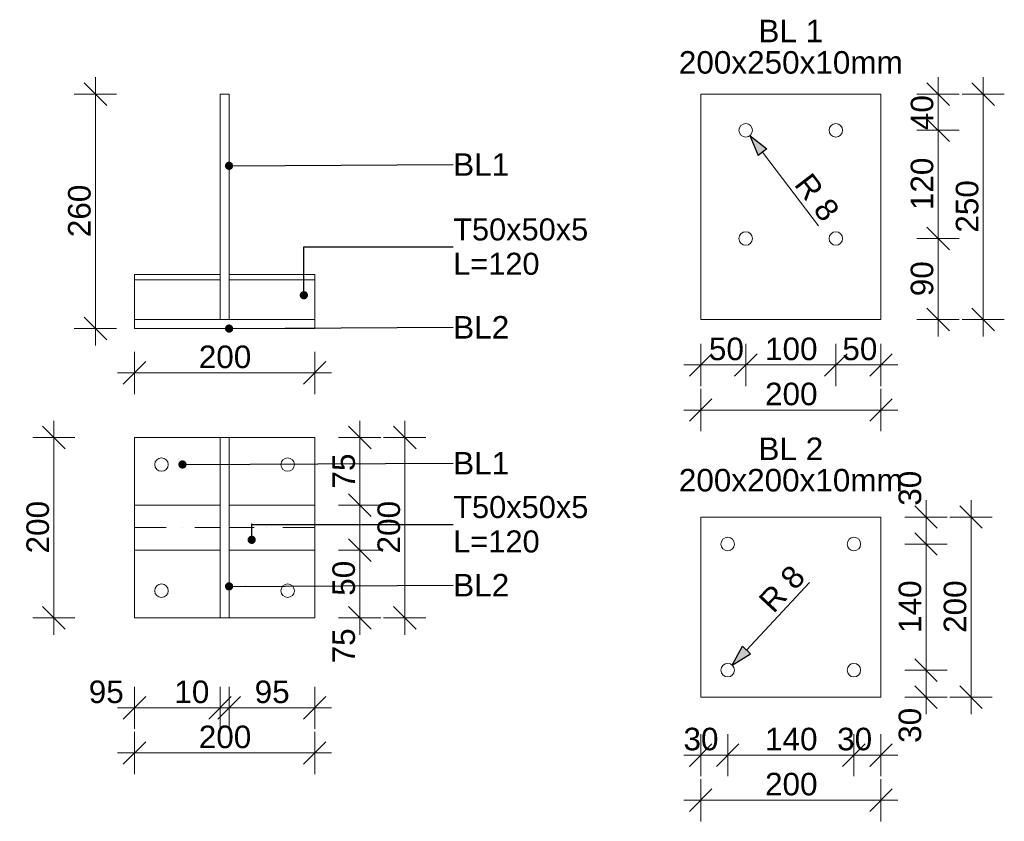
# Model space of a CAD drawing. Header units: millimetres. Extents: x 2143 to 5070, y -2093 to 697.
# Tile 11 of 16: x 3784 to 4876, y -1631 to -742. Entities that reach past the tile are written whole.
import ezdxf

# ---------------------------------------------------------------- set-up
doc = ezdxf.new("R2010")
doc.units = ezdxf.units.MM
doc.header["$MEASUREMENT"] = 0
doc.linetypes.add('Kropki i Kreski', pattern=[67.027776, 35.277777, -17.638888, 0, -14.111111])
for name, color, linetype, lineweight in [('0_Nr_pióra__1', 7, 'Continuous', 13), ('0_Nr_pióra__102', 8, 'Continuous', 5), ('_podstawa stalowa_Nr_pióra__1', 7, 'Continuous', 13), ('Konstrukcja - Stropy_Nr_pióra__1', 7, 'Continuous', 13), ('Konstrukcja - Słupy_Nr_pióra__1', 7, 'Continuous', 13), ('Opisy - Etykiety_Nr_pióra__1', 7, 'Continuous', 13), ('Wnętrze - Umeblowanie_Nr_pióra__1', 7, 'Continuous', 13), ('Wymiarowanie - Detale_Nr_pióra__1', 7, 'Continuous', 13), ('Wymiarowanie - Ogólne_Nr_pióra__1', 7, 'Continuous', 13), ('Wymiarowanie - Ogólne_Nr_pióra__21', 7, 'Continuous', 25)]:
    doc.layers.add(name, color=color, linetype=linetype, lineweight=lineweight)
doc.layers.add('Wymiarowanie - Detale', color=7, linetype='Continuous')
doc.layers.add('Wymiarowanie - Ogólne', color=7, linetype='Continuous')
doc.styles.add('STYL_AUTOMATYCZNY_1', font='arial.ttf')
doc.dimstyles.new('STYL_AUTOMATYCZNY__1', dxfattribs={"dimtxt": 25, "dimasz": 23.75, "dimexe": 0.18, "dimexo": 0.0625, "dimgap": 0, "dimtad": 1, "dimdec": 0, "dimzin": 0, "dimdsep": 46, "dimtxsty": 'STYL_AUTOMATYCZNY_1', "dimblk": 'ARROWHEAD_6', "dimblk1": 'ARROWHEAD_6', "dimblk2": 'ARROWHEAD_6', "dimcen": 0.09, "dimse1": 1, "dimse2": 1, "dimclrd": 7, "dimclre": 7, "dimclrt": 7, "dimazin": 0, "dimtfac": 1, "dimtdec": 4, "dimtmove": 0, "dimatfit": 3, "dimfxl": 1, "dimtolj": 1, "dimtzin": 0, "dimarcsym": 0})
doc.dimstyles.new('STYL_AUTOMATYCZNY__2', dxfattribs={"dimtxt": 25, "dimasz": 23.75, "dimexe": 0.18, "dimexo": 0.0625, "dimgap": 0, "dimtad": 1, "dimdec": 0, "dimzin": 0, "dimdsep": 46, "dimtxsty": 'STYL_AUTOMATYCZNY_1', "dimblk": 'ARROWHEAD_6', "dimblk1": 'ARROWHEAD_6', "dimblk2": 'ARROWHEAD_6', "dimcen": 0.09, "dimse1": 1, "dimse2": 1, "dimclrd": 7, "dimclre": 7, "dimclrt": 7, "dimazin": 0, "dimtfac": 1, "dimtdec": 4, "dimtmove": 2, "dimatfit": 3, "dimfxl": 1, "dimtolj": 1, "dimtzin": 0, "dimarcsym": 0})
doc.dimstyles.new('STYL_AUTOMATYCZNY__3', dxfattribs={"dimtxt": 25, "dimasz": 23.75, "dimexe": 0.18, "dimexo": 0.0625, "dimgap": 0, "dimtad": 1, "dimtih": 1, "dimtoh": 1, "dimdec": 0, "dimzin": 0, "dimdsep": 46, "dimtxsty": 'STYL_AUTOMATYCZNY_1', "dimblk": 'ARROWHEAD_6', "dimblk1": 'ARROWHEAD_6', "dimblk2": 'ARROWHEAD_6', "dimcen": 0.09, "dimse1": 1, "dimse2": 1, "dimclrd": 7, "dimclre": 7, "dimclrt": 7, "dimazin": 0, "dimtfac": 1, "dimtdec": 4, "dimtmove": 2, "dimatfit": 3, "dimfxl": 1, "dimtolj": 1, "dimtzin": 0, "dimarcsym": 0})
doc.dimstyles.new('STYL_AUTOMATYCZNY__4', dxfattribs={"dimtxt": 25, "dimasz": 23.75, "dimexe": 0.18, "dimexo": 0.0625, "dimgap": 0, "dimtad": 1, "dimtih": 1, "dimtoh": 1, "dimdec": 0, "dimzin": 0, "dimdsep": 46, "dimtxsty": 'STYL_AUTOMATYCZNY_1', "dimblk": 'ARROWHEAD_6', "dimblk1": 'ARROWHEAD_6', "dimblk2": 'ARROWHEAD_6', "dimcen": 0.09, "dimse1": 1, "dimse2": 1, "dimclrd": 7, "dimclre": 7, "dimclrt": 7, "dimazin": 0, "dimtfac": 1, "dimtdec": 4, "dimtmove": 0, "dimatfit": 3, "dimfxl": 1, "dimtolj": 1, "dimtzin": 0, "dimarcsym": 0})
doc.dimstyles.new('STYL_AUTOMATYCZNY__5', dxfattribs={"dimtxt": 25, "dimasz": 22.8, "dimexe": 0.18, "dimexo": 40, "dimgap": 0, "dimtad": 1, "dimdec": 0, "dimzin": 0, "dimdsep": 46, "dimtxsty": 'STYL_AUTOMATYCZNY_1', "dimblk": 'ARROWHEAD_5', "dimblk1": 'ARROWHEAD_5', "dimblk2": 'ARROWHEAD_5', "dimcen": 0.09, "dimclrd": 7, "dimclre": 7, "dimclrt": 7, "dimazin": 0, "dimtfac": 1, "dimtdec": 4, "dimtmove": 0, "dimatfit": 3, "dimfxl": 1, "dimtolj": 1, "dimtzin": 0, "dimarcsym": 0})
doc.dimstyles.new('STYL_AUTOMATYCZNY__6', dxfattribs={"dimtxt": 0.18, "dimasz": 18.24, "dimexe": 0.18, "dimexo": 0.0625, "dimgap": 0, "dimtad": 0, "dimtih": 1, "dimtoh": 1, "dimdec": 4, "dimzin": 0, "dimdsep": 46, "dimcen": 0.09, "dimadec": 0, "dimazin": 0, "dimtfac": 1, "dimtdec": 4, "dimtmove": 0, "dimatfit": 3, "dimldrblk": 'ARROWHEAD_11', "dimfxl": 1, "dimtolj": 1, "dimtzin": 0, "dimarcsym": 0})

# ---------------------------------------------------------------- blocks, each defined once
blk = doc.blocks.new('*D50')
at = {"layer": 'Wymiarowanie - Detale_Nr_pióra__1', "color": 7, "linetype": 'Continuous', "lineweight": 13}
for p, q in [((4148.6, -1317.9), (4173.6, -1342.9)), ((4184.5, -1330.4), (4137.6, -1330.4)), ((4161.1, -1405.4), (4161.1, -1330.4)), ((4148.6, -1392.9), (4173.6, -1417.9)), ((4184.5, -1405.4), (4137.6, -1405.4)), ((4161.1, -1424.2), (4161.1, -1405.4))]:
    blk.add_line(p, q, dxfattribs=at)
at = {"layer": 'Wymiarowanie - Detale_Nr_pióra__1', "color": 7, "lineweight": 13, "char_height": 25, "attachment_point": 7, "rotation": 90, "style": 'STYL_AUTOMATYCZNY_1'}
for s, insert in [('\\A1;{\\pql;\\fArial|b0|i0|c238|p0;\\W1.000000;50}', (4156.1, -1381)), ('\\A1;{\\pql;\\fArial|b0|i0|c238|p0;\\W1.000000;75}', (4156.1, -1456))]:
    blk.add_mtext(s, dxfattribs=dict(at, insert=insert))
blk = doc.blocks.new('ARROWHEAD_6')
at = {"color": 0, "linetype": 'Continuous', "lineweight": 0}
for p, q in [((-0.5, -0.5), (0.5, 0.5)), ((0, 0), (-1, 0))]:
    blk.add_line(p, q, dxfattribs=at)
blk = doc.blocks.new('*D51')
at = {"layer": 'Wymiarowanie - Detale_Nr_pióra__1', "color": 7, "linetype": 'Continuous', "lineweight": 13}
for p, q in [((4148.6, -1267.9), (4173.6, -1292.9)), ((4184.5, -1280.4), (4137.6, -1280.4)), ((4161.1, -1330.4), (4161.1, -1280.4)), ((4148.6, -1317.9), (4173.6, -1342.9)), ((4184.5, -1330.4), (4137.6, -1330.4))]:
    blk.add_line(p, q, dxfattribs=at)
blk = doc.blocks.new('*D52')
at = {"layer": 'Wymiarowanie - Detale_Nr_pióra__1', "color": 7, "linetype": 'Continuous', "lineweight": 13}
for p, q in [((4161.1, -1205.4), (4161.1, -1186.7)), ((4173.6, -1217.9), (4148.6, -1192.9)), ((4184.5, -1205.4), (4137.6, -1205.4)), ((4161.1, -1280.4), (4161.1, -1205.4)), ((4148.6, -1267.9), (4173.6, -1292.9)), ((4184.5, -1280.4), (4137.6, -1280.4))]:
    blk.add_line(p, q, dxfattribs=at)
at = {"layer": 'Wymiarowanie - Detale_Nr_pióra__1', "color": 7, "lineweight": 13, "insert": (4156.1, -1262), "char_height": 25, "attachment_point": 7, "rotation": 90, "style": 'STYL_AUTOMATYCZNY_1'}
blk.add_mtext('\\A1;{\\pql;\\fArial|b0|i0|c238|p0;\\W1.000000;75}', dxfattribs=at)
blk = doc.blocks.new('*D53')
at = {"layer": 'Wymiarowanie - Detale_Nr_pióra__1', "color": 7, "linetype": 'Continuous', "lineweight": 13}
for p, q in [((3911.1, -1528.8), (3911.1, -1482)), ((4006.1, -1528.8), (4006.1, -1482)), ((3923.6, -1492.9), (3898.6, -1517.9)), ((3993.6, -1517.9), (4018.6, -1492.9)), ((4028.6, -1492.9), (4003.6, -1517.9)), ((3892.3, -1505.4), (3911.1, -1505.4)), ((3911.1, -1505.4), (4006.1, -1505.4))]:
    blk.add_line(p, q, dxfattribs=at)
at = {"layer": 'Wymiarowanie - Detale_Nr_pióra__1', "color": 7, "lineweight": 13, "char_height": 25, "attachment_point": 7, "style": 'STYL_AUTOMATYCZNY_1'}
for s, insert in [('\\A1;{\\pql;\\fArial|b0|i0|c238|p0;\\W1.000000;95}', (3860.4, -1500.4)), ('\\A1;{\\pql;\\fArial|b0|i0|c238|p0;\\W1.000000;10}', (3955.4, -1500.4))]:
    blk.add_mtext(s, dxfattribs=dict(at, insert=insert))
blk = doc.blocks.new('*D54')
at = {"layer": 'Wymiarowanie - Detale_Nr_pióra__1', "color": 7, "linetype": 'Continuous', "lineweight": 13}
for p, q in [((4006.1, -1528.8), (4006.1, -1482)), ((4016.1, -1528.8), (4016.1, -1482)), ((3993.6, -1517.9), (4018.6, -1492.9)), ((4028.6, -1492.9), (4003.6, -1517.9)), ((4006.1, -1505.4), (4016.1, -1505.4))]:
    blk.add_line(p, q, dxfattribs=at)
blk = doc.blocks.new('*D55')
at = {"layer": 'Wymiarowanie - Detale_Nr_pióra__1', "color": 7, "linetype": 'Continuous', "lineweight": 13}
for p, q in [((4016.1, -1528.8), (4016.1, -1482)), ((4111.1, -1528.8), (4111.1, -1482)), ((3993.6, -1517.9), (4018.6, -1492.9)), ((4028.6, -1492.9), (4003.6, -1517.9)), ((4098.6, -1517.9), (4123.6, -1492.9)), ((4016.1, -1505.4), (4111.1, -1505.4)), ((4111.1, -1505.4), (4129.8, -1505.4))]:
    blk.add_line(p, q, dxfattribs=at)
at = {"layer": 'Wymiarowanie - Detale_Nr_pióra__1', "color": 7, "lineweight": 13, "insert": (4044.5, -1500.4), "char_height": 25, "attachment_point": 7, "style": 'STYL_AUTOMATYCZNY_1'}
blk.add_mtext('\\A1;{\\pql;\\fArial|b0|i0|c238|p0;\\W1.000000;95}', dxfattribs=at)
blk = doc.blocks.new('*D56')
at = {"layer": 'Wymiarowanie - Detale_Nr_pióra__1', "color": 7, "linetype": 'Continuous', "lineweight": 13}
for p, q in [((3911.1, -1578.8), (3911.1, -1532)), ((4111.1, -1578.8), (4111.1, -1532)), ((3923.6, -1542.9), (3898.6, -1567.9)), ((4098.6, -1567.9), (4123.6, -1542.9)), ((3892.3, -1555.4), (3911.1, -1555.4)), ((3911.1, -1555.4), (4111.1, -1555.4)), ((4111.1, -1555.4), (4129.8, -1555.4))]:
    blk.add_line(p, q, dxfattribs=at)
at = {"layer": 'Wymiarowanie - Detale_Nr_pióra__1', "color": 7, "lineweight": 13, "insert": (3982.5, -1550.4), "char_height": 25, "attachment_point": 7, "style": 'STYL_AUTOMATYCZNY_1'}
blk.add_mtext('\\A1;{\\pql;\\fArial|b0|i0|c238|p0;\\W1.000000;200}', dxfattribs=at)
blk = doc.blocks.new('*D57')
at = {"layer": 'Wymiarowanie - Detale_Nr_pióra__1', "color": 7, "linetype": 'Continuous', "lineweight": 13}
for p, q in [((4211.1, -1205.4), (4211.1, -1186.7)), ((4223.6, -1217.9), (4198.6, -1192.9)), ((4234.5, -1205.4), (4187.6, -1205.4)), ((4211.1, -1405.4), (4211.1, -1205.4)), ((4198.6, -1392.9), (4223.6, -1417.9)), ((4234.5, -1405.4), (4187.6, -1405.4)), ((4211.1, -1424.2), (4211.1, -1405.4))]:
    blk.add_line(p, q, dxfattribs=at)
at = {"layer": 'Wymiarowanie - Detale_Nr_pióra__1', "color": 7, "lineweight": 13, "insert": (4206.1, -1334), "char_height": 25, "attachment_point": 7, "rotation": 90, "style": 'STYL_AUTOMATYCZNY_1'}
blk.add_mtext('\\A1;{\\pql;\\fArial|b0|i0|c238|p0;\\W1.000000;200}', dxfattribs=at)
blk = doc.blocks.new('*D58')
at = {"layer": 'Wymiarowanie - Detale_Nr_pióra__1', "color": 7, "linetype": 'Continuous', "lineweight": 13}
for p, q in [((3821.6, -1205.4), (3821.6, -1186.7)), ((3834.1, -1217.9), (3809.1, -1192.9)), ((3845, -1205.4), (3798.2, -1205.4)), ((3821.6, -1405.4), (3821.6, -1205.4)), ((3809.1, -1392.9), (3834.1, -1417.9)), ((3845, -1405.4), (3798.2, -1405.4)), ((3821.6, -1424.2), (3821.6, -1405.4))]:
    blk.add_line(p, q, dxfattribs=at)
at = {"layer": 'Wymiarowanie - Detale_Nr_pióra__1', "color": 7, "lineweight": 13, "insert": (3816.6, -1334), "char_height": 25, "attachment_point": 7, "rotation": 90, "style": 'STYL_AUTOMATYCZNY_1'}
blk.add_mtext('\\A1;{\\pql;\\fArial|b0|i0|c238|p0;\\W1.000000;200}', dxfattribs=at)
blk = doc.blocks.new('*D61')
at = {"layer": 'Wymiarowanie - Detale_Nr_pióra__1', "color": 7, "linetype": 'Continuous', "lineweight": 13}
for p, q in [((3867.8, -824.5), (3867.8, -805.7)), ((3880.3, -837), (3855.3, -812)), ((3891.2, -824.5), (3844.4, -824.5)), ((3867.8, -1084.5), (3867.8, -824.5)), ((3855.3, -1072), (3880.3, -1097)), ((3891.2, -1084.5), (3844.4, -1084.5)), ((3867.8, -1103.2), (3867.8, -1084.5))]:
    blk.add_line(p, q, dxfattribs=at)
at = {"layer": 'Wymiarowanie - Detale_Nr_pióra__1', "color": 7, "lineweight": 13, "insert": (3862.8, -983.1), "char_height": 25, "attachment_point": 7, "rotation": 90, "style": 'STYL_AUTOMATYCZNY_1'}
blk.add_mtext('\\A1;{\\pql;\\fArial|b0|i0|c238|p0;\\W1.000000;260}', dxfattribs=at)
blk = doc.blocks.new('*D62')
at = {"layer": 'Wymiarowanie - Detale_Nr_pióra__1', "color": 7, "linetype": 'Continuous', "lineweight": 13}
for p, q in [((3911.1, -1157.1), (3911.1, -1110.2)), ((4111.1, -1157.1), (4111.1, -1110.2)), ((3923.6, -1121.2), (3898.6, -1146.2)), ((4098.6, -1146.2), (4123.6, -1121.2)), ((3892.3, -1133.7), (3911.1, -1133.7)), ((3911.1, -1133.7), (4111.1, -1133.7)), ((4111.1, -1133.7), (4129.8, -1133.7))]:
    blk.add_line(p, q, dxfattribs=at)
at = {"layer": 'Wymiarowanie - Detale_Nr_pióra__1', "color": 7, "lineweight": 13, "insert": (3982.5, -1128.7), "char_height": 25, "attachment_point": 7, "style": 'STYL_AUTOMATYCZNY_1'}
blk.add_mtext('\\A1;{\\pql;\\fArial|b0|i0|c238|p0;\\W1.000000;200}', dxfattribs=at)
blk = doc.blocks.new('*D63')
at = {"layer": 'Wymiarowanie - Detale_Nr_pióra__1', "color": 7, "linetype": 'Continuous', "lineweight": 13}
for p, q in [((4790.3, -972), (4815.3, -997)), ((4826.3, -984.5), (4779.4, -984.5)), ((4802.8, -1074.5), (4802.8, -984.5)), ((4790.3, -1062), (4815.3, -1087)), ((4826.3, -1074.5), (4779.4, -1074.5)), ((4802.8, -1093.2), (4802.8, -1074.5))]:
    blk.add_line(p, q, dxfattribs=at)
at = {"layer": 'Wymiarowanie - Detale_Nr_pióra__1', "color": 7, "lineweight": 13, "insert": (4797.8, -1048.6), "char_height": 25, "attachment_point": 7, "rotation": 90, "style": 'STYL_AUTOMATYCZNY_1'}
blk.add_mtext('\\A1;{\\pql;\\fArial|b0|i0|c238|p0;\\W1.000000;90}', dxfattribs=at)
blk = doc.blocks.new('*D64')
at = {"layer": 'Wymiarowanie - Detale_Nr_pióra__1', "color": 7, "linetype": 'Continuous', "lineweight": 13}
for p, q in [((4790.3, -852), (4815.3, -877)), ((4826.3, -864.5), (4779.4, -864.5)), ((4802.8, -984.5), (4802.8, -864.5)), ((4790.3, -972), (4815.3, -997)), ((4826.3, -984.5), (4779.4, -984.5))]:
    blk.add_line(p, q, dxfattribs=at)
at = {"layer": 'Wymiarowanie - Detale_Nr_pióra__1', "color": 7, "lineweight": 13, "insert": (4797.8, -953.1), "char_height": 25, "attachment_point": 7, "rotation": 90, "style": 'STYL_AUTOMATYCZNY_1'}
blk.add_mtext('\\A1;{\\pql;\\fArial|b0|i0|c238|p0;\\W1.000000;120}', dxfattribs=at)
blk = doc.blocks.new('*D65')
at = {"layer": 'Wymiarowanie - Detale_Nr_pióra__1', "color": 7, "linetype": 'Continuous', "lineweight": 13}
for p, q in [((4802.8, -824.5), (4802.8, -805.7)), ((4815.3, -837), (4790.3, -812)), ((4826.3, -824.5), (4779.4, -824.5)), ((4802.8, -864.5), (4802.8, -824.5)), ((4790.3, -852), (4815.3, -877)), ((4826.3, -864.5), (4779.4, -864.5))]:
    blk.add_line(p, q, dxfattribs=at)
at = {"layer": 'Wymiarowanie - Detale_Nr_pióra__1', "color": 7, "lineweight": 13, "insert": (4797.8, -864.3), "char_height": 25, "attachment_point": 7, "rotation": 90, "style": 'STYL_AUTOMATYCZNY_1'}
blk.add_mtext('\\A1;{\\pql;\\fArial|b0|i0|c238|p0;\\W1.000000;40}', dxfattribs=at)
blk = doc.blocks.new('*D66')
at = {"layer": 'Wymiarowanie - Detale_Nr_pióra__1', "color": 7, "linetype": 'Continuous', "lineweight": 13}
for p, q in [((4539.4, -1148.3), (4539.4, -1101.4)), ((4589.4, -1148.3), (4589.4, -1101.4)), ((4551.9, -1112.4), (4526.9, -1137.4)), ((4601.9, -1112.4), (4576.9, -1137.4)), ((4520.6, -1124.9), (4539.4, -1124.9)), ((4539.4, -1124.9), (4589.4, -1124.9))]:
    blk.add_line(p, q, dxfattribs=at)
at = {"layer": 'Wymiarowanie - Detale_Nr_pióra__1', "color": 7, "lineweight": 13, "insert": (4548.5, -1119.9), "char_height": 25, "attachment_point": 7, "style": 'STYL_AUTOMATYCZNY_1'}
blk.add_mtext('\\A1;{\\pql;\\fArial|b0|i0|c238|p0;\\W1.000000;50}', dxfattribs=at)
blk = doc.blocks.new('*D67')
at = {"layer": 'Wymiarowanie - Detale_Nr_pióra__1', "color": 7, "linetype": 'Continuous', "lineweight": 13}
for p, q in [((4589.4, -1148.3), (4589.4, -1101.4)), ((4689.4, -1148.3), (4689.4, -1101.4)), ((4601.9, -1112.4), (4576.9, -1137.4)), ((4701.9, -1112.4), (4676.9, -1137.4)), ((4589.4, -1124.9), (4689.4, -1124.9))]:
    blk.add_line(p, q, dxfattribs=at)
at = {"layer": 'Wymiarowanie - Detale_Nr_pióra__1', "color": 7, "lineweight": 13, "insert": (4610.8, -1119.9), "char_height": 25, "attachment_point": 7, "style": 'STYL_AUTOMATYCZNY_1'}
blk.add_mtext('\\A1;{\\pql;\\fArial|b0|i0|c238|p0;\\W1.000000;100}', dxfattribs=at)
blk = doc.blocks.new('*D68')
at = {"layer": 'Wymiarowanie - Detale_Nr_pióra__1', "color": 7, "linetype": 'Continuous', "lineweight": 13}
for p, q in [((4689.4, -1148.3), (4689.4, -1101.4)), ((4739.4, -1148.3), (4739.4, -1101.4)), ((4701.9, -1112.4), (4676.9, -1137.4)), ((4726.9, -1137.4), (4751.9, -1112.4)), ((4689.4, -1124.9), (4739.4, -1124.9)), ((4739.4, -1124.9), (4758.1, -1124.9))]:
    blk.add_line(p, q, dxfattribs=at)
at = {"layer": 'Wymiarowanie - Detale_Nr_pióra__1', "color": 7, "lineweight": 13, "insert": (4696.6, -1119.9), "char_height": 25, "attachment_point": 7, "style": 'STYL_AUTOMATYCZNY_1'}
blk.add_mtext('\\A1;{\\pql;\\fArial|b0|i0|c238|p0;\\W1.000000;50}', dxfattribs=at)
blk = doc.blocks.new('*D69')
at = {"layer": 'Wymiarowanie - Detale_Nr_pióra__1', "color": 7, "linetype": 'Continuous', "lineweight": 13}
for p, q in [((4539.4, -1198.3), (4539.4, -1151.4)), ((4739.4, -1198.3), (4739.4, -1151.4)), ((4551.9, -1162.4), (4526.9, -1187.4)), ((4726.9, -1187.4), (4751.9, -1162.4)), ((4520.6, -1174.9), (4539.4, -1174.9)), ((4539.4, -1174.9), (4739.4, -1174.9)), ((4739.4, -1174.9), (4758.1, -1174.9))]:
    blk.add_line(p, q, dxfattribs=at)
at = {"layer": 'Wymiarowanie - Detale_Nr_pióra__1', "color": 7, "lineweight": 13, "insert": (4610.8, -1169.9), "char_height": 25, "attachment_point": 7, "style": 'STYL_AUTOMATYCZNY_1'}
blk.add_mtext('\\A1;{\\pql;\\fArial|b0|i0|c238|p0;\\W1.000000;200}', dxfattribs=at)
blk = doc.blocks.new('*D70')
at = {"layer": 'Wymiarowanie - Detale_Nr_pióra__1', "color": 7, "linetype": 'Continuous', "lineweight": 13}
for p, q in [((4852.8, -824.5), (4852.8, -805.7)), ((4865.3, -837), (4840.3, -812)), ((4876.3, -824.5), (4829.4, -824.5)), ((4852.8, -1074.5), (4852.8, -824.5)), ((4840.3, -1062), (4865.3, -1087)), ((4876.3, -1074.5), (4829.4, -1074.5)), ((4852.8, -1093.2), (4852.8, -1074.5))]:
    blk.add_line(p, q, dxfattribs=at)
at = {"layer": 'Wymiarowanie - Detale_Nr_pióra__1', "color": 7, "lineweight": 13, "insert": (4847.8, -978.1), "char_height": 25, "attachment_point": 7, "rotation": 90, "style": 'STYL_AUTOMATYCZNY_1'}
blk.add_mtext('\\A1;{\\pql;\\fArial|b0|i0|c238|p0;\\W1.000000;250}', dxfattribs=at)
blk = doc.blocks.new('*D71')
at = {"layer": 'Wymiarowanie - Detale_Nr_pióra__1', "color": 7, "linetype": 'Continuous', "lineweight": 13}
for p, q in [((4776.9, -1451.1), (4801.9, -1476.1)), ((4812.8, -1463.6), (4765.9, -1463.6)), ((4789.4, -1493.6), (4789.4, -1463.6)), ((4776.9, -1481.1), (4801.9, -1506.1)), ((4812.8, -1493.6), (4765.9, -1493.6)), ((4789.4, -1512.4), (4789.4, -1493.6))]:
    blk.add_line(p, q, dxfattribs=at)
at = {"layer": 'Wymiarowanie - Detale_Nr_pióra__1', "color": 7, "lineweight": 13, "insert": (4784.4, -1544.2), "char_height": 25, "attachment_point": 7, "rotation": 90, "style": 'STYL_AUTOMATYCZNY_1'}
blk.add_mtext('\\A1;{\\pql;\\fArial|b0|i0|c238|p0;\\W1.000000;30}', dxfattribs=at)
blk = doc.blocks.new('*D72')
at = {"layer": 'Wymiarowanie - Detale_Nr_pióra__1', "color": 7, "linetype": 'Continuous', "lineweight": 13}
for p, q in [((4776.9, -1311.1), (4801.9, -1336.1)), ((4812.8, -1323.6), (4765.9, -1323.6)), ((4789.4, -1463.6), (4789.4, -1323.6)), ((4776.9, -1451.1), (4801.9, -1476.1)), ((4812.8, -1463.6), (4765.9, -1463.6))]:
    blk.add_line(p, q, dxfattribs=at)
at = {"layer": 'Wymiarowanie - Detale_Nr_pióra__1', "color": 7, "lineweight": 13, "insert": (4784.4, -1422.2), "char_height": 25, "attachment_point": 7, "rotation": 90, "style": 'STYL_AUTOMATYCZNY_1'}
blk.add_mtext('\\A1;{\\pql;\\fArial|b0|i0|c238|p0;\\W1.000000;140}', dxfattribs=at)
blk = doc.blocks.new('*D73')
at = {"layer": 'Wymiarowanie - Detale_Nr_pióra__1', "color": 7, "linetype": 'Continuous', "lineweight": 13}
for p, q in [((4789.4, -1293.6), (4789.4, -1274.9)), ((4801.9, -1306.1), (4776.9, -1281.1)), ((4812.8, -1293.6), (4765.9, -1293.6)), ((4789.4, -1323.6), (4789.4, -1293.6)), ((4776.9, -1311.1), (4801.9, -1336.1)), ((4812.8, -1323.6), (4765.9, -1323.6))]:
    blk.add_line(p, q, dxfattribs=at)
at = {"layer": 'Wymiarowanie - Detale_Nr_pióra__1', "color": 7, "lineweight": 13, "insert": (4784.4, -1281.1), "char_height": 25, "attachment_point": 7, "rotation": 90, "style": 'STYL_AUTOMATYCZNY_1'}
blk.add_mtext('\\A1;{\\pql;\\fArial|b0|i0|c238|p0;\\W1.000000;30}', dxfattribs=at)
blk = doc.blocks.new('*D74')
at = {"layer": 'Wymiarowanie - Detale_Nr_pióra__1', "color": 7, "linetype": 'Continuous', "lineweight": 13}
for p, q in [((4839.4, -1293.6), (4839.4, -1274.9)), ((4851.9, -1306.1), (4826.9, -1281.1)), ((4862.8, -1293.6), (4815.9, -1293.6)), ((4839.4, -1493.6), (4839.4, -1293.6)), ((4826.9, -1481.1), (4851.9, -1506.1)), ((4862.8, -1493.6), (4815.9, -1493.6)), ((4839.4, -1512.4), (4839.4, -1493.6))]:
    blk.add_line(p, q, dxfattribs=at)
at = {"layer": 'Wymiarowanie - Detale_Nr_pióra__1', "color": 7, "lineweight": 13, "insert": (4834.4, -1422.2), "char_height": 25, "attachment_point": 7, "rotation": 90, "style": 'STYL_AUTOMATYCZNY_1'}
blk.add_mtext('\\A1;{\\pql;\\fArial|b0|i0|c238|p0;\\W1.000000;200}', dxfattribs=at)
blk = doc.blocks.new('*D75')
at = {"layer": 'Wymiarowanie - Detale_Nr_pióra__1', "color": 7, "linetype": 'Continuous', "lineweight": 13}
for p, q in [((4539.4, -1581.3), (4539.4, -1534.4)), ((4569.4, -1581.3), (4569.4, -1534.4)), ((4551.9, -1545.3), (4526.9, -1570.3)), ((4581.9, -1545.3), (4556.9, -1570.3)), ((4520.6, -1557.8), (4539.4, -1557.8)), ((4539.4, -1557.8), (4569.4, -1557.8))]:
    blk.add_line(p, q, dxfattribs=at)
at = {"layer": 'Wymiarowanie - Detale_Nr_pióra__1', "color": 7, "lineweight": 13, "insert": (4520.3, -1552.8), "char_height": 25, "attachment_point": 7, "style": 'STYL_AUTOMATYCZNY_1'}
blk.add_mtext('\\A1;{\\pql;\\fArial|b0|i0|c238|p0;\\W1.000000;30}', dxfattribs=at)
blk = doc.blocks.new('*D76')
at = {"layer": 'Wymiarowanie - Detale_Nr_pióra__1', "color": 7, "linetype": 'Continuous', "lineweight": 13}
for p, q in [((4569.4, -1581.3), (4569.4, -1534.4)), ((4709.4, -1581.3), (4709.4, -1534.4)), ((4581.9, -1545.3), (4556.9, -1570.3)), ((4721.9, -1545.3), (4696.9, -1570.3)), ((4569.4, -1557.8), (4709.4, -1557.8))]:
    blk.add_line(p, q, dxfattribs=at)
at = {"layer": 'Wymiarowanie - Detale_Nr_pióra__1', "color": 7, "lineweight": 13, "char_height": 25, "attachment_point": 7, "style": 'STYL_AUTOMATYCZNY_1'}
for s, insert in [('\\A1;{\\pql;\\fArial|b0|i0|c238|p0;\\W1.000000;140}', (4610.8, -1552.8)), ('\\A1;{\\pql;\\fArial|b0|i0|c238|p0;\\W1.000000;30}', (4690.8, -1552.8))]:
    blk.add_mtext(s, dxfattribs=dict(at, insert=insert))
blk = doc.blocks.new('*D77')
at = {"layer": 'Wymiarowanie - Detale_Nr_pióra__1', "color": 7, "linetype": 'Continuous', "lineweight": 13}
for p, q in [((4709.4, -1581.3), (4709.4, -1534.4)), ((4739.4, -1581.3), (4739.4, -1534.4)), ((4721.9, -1545.3), (4696.9, -1570.3)), ((4726.9, -1570.3), (4751.9, -1545.3)), ((4709.4, -1557.8), (4739.4, -1557.8)), ((4739.4, -1557.8), (4758.1, -1557.8))]:
    blk.add_line(p, q, dxfattribs=at)
blk = doc.blocks.new('*D78')
at = {"layer": 'Wymiarowanie - Detale_Nr_pióra__1', "color": 7, "linetype": 'Continuous', "lineweight": 13}
for p, q in [((4539.4, -1631.3), (4539.4, -1584.4)), ((4739.4, -1631.3), (4739.4, -1584.4)), ((4551.9, -1595.3), (4526.9, -1620.3)), ((4726.9, -1620.3), (4751.9, -1595.3)), ((4520.6, -1607.8), (4539.4, -1607.8)), ((4539.4, -1607.8), (4739.4, -1607.8)), ((4739.4, -1607.8), (4758.1, -1607.8))]:
    blk.add_line(p, q, dxfattribs=at)
at = {"layer": 'Wymiarowanie - Detale_Nr_pióra__1', "color": 7, "lineweight": 13, "insert": (4610.8, -1602.8), "char_height": 25, "attachment_point": 7, "style": 'STYL_AUTOMATYCZNY_1'}
blk.add_mtext('\\A1;{\\pql;\\fArial|b0|i0|c238|p0;\\W1.000000;200}', dxfattribs=at)
blk = doc.blocks.new('*D102')
at = {"layer": 'Wymiarowanie - Ogólne_Nr_pióra__21', "linetype": 'Continuous', "lineweight": 25}
blk.add_hatch(color=7, dxfattribs=at).paths.add_polyline_path([(4593.9, -870.4), (4603.1, -892.6), (4612.9, -885.1)])
at = {"layer": 'Wymiarowanie - Ogólne_Nr_pióra__1', "color": 7, "linetype": 'Continuous', "lineweight": 13}
for p, q in [((4608, -888.9), (4630.3, -918.1)), ((4630.3, -918.1), (4670.3, -970.5))]:
    blk.add_line(p, q, dxfattribs=at)
at = {"layer": 'Wymiarowanie - Ogólne_Nr_pióra__21', "color": 7, "linetype": 'Continuous', "lineweight": 25}
for p, q in [((4593.9, -870.4), (4612.9, -885.1)), ((4593.9, -870.4), (4603.1, -892.6)), ((4612.9, -885.1), (4603.1, -892.6))]:
    blk.add_line(p, q, dxfattribs=at)
at = {"layer": 'Wymiarowanie - Ogólne_Nr_pióra__1', "color": 7, "lineweight": 13, "insert": (4641.9, -925), "char_height": 25, "attachment_point": 7, "rotation": 307.3721, "style": 'STYL_AUTOMATYCZNY_1'}
blk.add_mtext('\\A1;{\\pql;\\fArial|b0|i0|c238|p0;\\W1.000000;R 8}', dxfattribs=at)
blk = doc.blocks.new('ARROWHEAD_5')
at = {"linetype": 'Continuous', "lineweight": 0}
blk.add_hatch(color=0, dxfattribs=at).paths.add_polyline_path([(-1, 0.2679), (0, 0), (-1, -0.2679)])
at = {"color": 0, "linetype": 'Continuous', "lineweight": 0}
blk.add_line((0, 0), (-1, 0), dxfattribs=at)
blk = doc.blocks.new('*D103')
at = {"layer": 'Wymiarowanie - Ogólne_Nr_pióra__21', "linetype": 'Continuous', "lineweight": 25}
blk.add_hatch(color=7, dxfattribs=at).paths.add_polyline_path([(4574.5, -1458.1), (4594.8, -1445.4), (4585.8, -1436.9)])
at = {"layer": 'Wymiarowanie - Ogólne_Nr_pióra__1', "color": 7, "linetype": 'Continuous', "lineweight": 13}
for p, q in [((4615.4, -1414.3), (4660.3, -1366.1)), ((4590.3, -1441.2), (4615.4, -1414.3))]:
    blk.add_line(p, q, dxfattribs=at)
at = {"layer": 'Wymiarowanie - Ogólne_Nr_pióra__21', "color": 7, "linetype": 'Continuous', "lineweight": 25}
for p, q in [((4574.5, -1458.1), (4585.8, -1436.9)), ((4585.8, -1436.9), (4594.8, -1445.4)), ((4574.5, -1458.1), (4594.8, -1445.4))]:
    blk.add_line(p, q, dxfattribs=at)
at = {"layer": 'Wymiarowanie - Ogólne_Nr_pióra__1', "color": 7, "lineweight": 13, "insert": (4620.3, -1401.7), "char_height": 25, "attachment_point": 7, "rotation": 46.9909, "style": 'STYL_AUTOMATYCZNY_1'}
blk.add_mtext('\\A1;{\\pql;\\fArial|b0|i0|c238|p0;\\W1.000000;R 8}', dxfattribs=at)
blk = doc.blocks.new('ARROWHEAD_11')
at = {"color": 0, "linetype": 'Continuous', "lineweight": 0}
blk.add_line((0, 0), (-1, 0), dxfattribs=at)
at = {"color": 0, "linetype": 'Continuous', "lineweight": 0, "const_width": 0.25, "flags": 128}
blk.add_lwpolyline([(-0.125, 0, 1), (0.125, 0, 1)], format="xyb", close=True, dxfattribs=at)

msp = doc.modelspace()

# ---------------------------------------------------------------- linework, layer by layer
at = {"layer": '0_Nr_pióra__1', "color": 7, "linetype": 'Continuous', "lineweight": 13}
for centre in [(3941.1, -1235.4), (4081.1, -1235.4), (4569.4, -1323.6), (4709.4, -1323.6), (3941.1, -1375.4), (4081.1, -1375.4), (4569.4, -1463.6), (4709.4, -1463.6)]:
    msp.add_circle(centre, 7.5, dxfattribs=at)
at = {"layer": '0_Nr_pióra__102', "color": 8, "linetype": 'Continuous', "lineweight": 5}
for centre in [(4589.4, -864.5), (4689.4, -864.5), (4589.4, -984.5), (4689.4, -984.5)]:
    msp.add_circle(centre, 7.5, dxfattribs=at)
at = {"layer": '_podstawa stalowa_Nr_pióra__1', "color": 7, "linetype": 'Continuous', "lineweight": 13}
for p, q in [((4006.1, -824.5), (4016.1, -824.5)), ((4006.1, -1024.5), (4006.1, -824.5)), ((4016.1, -1024.5), (4016.1, -824.5)), ((4006.1, -1074.5), (4006.1, -1024.5)), ((4016.1, -1074.5), (4016.1, -1024.5))]:
    msp.add_line(p, q, dxfattribs=at)
at = {"layer": 'Konstrukcja - Stropy_Nr_pióra__1', "color": 7, "linetype": 'Continuous', "lineweight": 13}
for p, q in [((4539.4, -1074.5), (4539.4, -1024.5)), ((4739.4, -1074.5), (4739.4, -1024.5)), ((4539.4, -1074.5), (4589.4, -1074.5)), ((4589.4, -1074.5), (4689.4, -1074.5)), ((4689.4, -1074.5), (4739.4, -1074.5))]:
    msp.add_line(p, q, dxfattribs=at)
for points in [[(4006.1, -1205.4), (3911.1, -1205.4), (3911.1, -1405.4), (4006.1, -1405.4)], [(4016.1, -1405.4), (4111.1, -1405.4), (4111.1, -1205.4), (4016.1, -1205.4)], [(4739.4, -1293.6), (4539.4, -1293.6), (4539.4, -1493.6), (4732.8, -1493.6)], [(4539.4, -1493.6), (4739.4, -1493.6), (4739.4, -1293.6), (4539.4, -1293.6)]]:
    msp.add_lwpolyline(points, dxfattribs=at)
msp.add_lwpolyline([(4006.1, -1405.4), (4016.1, -1405.4), (4016.1, -1205.4), (4006.1, -1205.4)], close=True, dxfattribs=at)
for points in [[(3941.1, -1227.9, 1), (3941.1, -1242.9, 1)], [(4081.1, -1242.9, 1), (4081.1, -1227.9, 1)], [(4569.4, -1316.1, 1), (4569.4, -1331.1, 1)], [(4709.4, -1331.1, 1), (4709.4, -1316.1, 1)], [(3941.1, -1382.9, 1), (3941.1, -1367.9, 1)], [(4081.1, -1382.9, 1), (4081.1, -1367.9, 1)], [(4569.4, -1471.1, 1), (4569.4, -1456.1, 1)], [(4709.4, -1471.1, 1), (4709.4, -1456.1, 1)]]:
    msp.add_lwpolyline(points, format="xyb", close=True, dxfattribs=at)
at = {"layer": 'Konstrukcja - Słupy_Nr_pióra__1', "color": 7, "linetype": 'Continuous', "lineweight": 13}
for p, q in [((4539.4, -1024.5), (4539.4, -824.5)), ((4539.4, -824.5), (4739.4, -824.5)), ((4739.4, -1024.5), (4739.4, -824.5)), ((3911.1, -1024.5), (4006.1, -1024.5)), ((4016.1, -1024.5), (4111.1, -1024.5))]:
    msp.add_line(p, q, dxfattribs=at)
at = {"layer": 'Wnętrze - Umeblowanie_Nr_pióra__1', "color": 7, "linetype": 'Continuous', "lineweight": 13}
for p, q in [((3911.1, -1030.5), (3911.1, -1024.5)), ((4111.1, -1030.5), (4111.1, -1024.5)), ((3911.1, -1032.2), (3911.1, -1030.5)), ((3911.1, -1030.5), (4006.1, -1030.5)), ((3911.1, -1084.5), (3911.1, -1032.2)), ((4111.1, -1030.5), (4016.1, -1030.5)), ((4111.1, -1032.2), (4111.1, -1030.5)), ((4111.1, -1074.5), (4111.1, -1032.2)), ((4111.1, -1074.5), (3911.1, -1074.5)), ((4111.1, -1084.5), (4111.1, -1074.5)), ((4111.1, -1084.5), (3911.1, -1084.5)), ((3911.1, -1305.4), (3911.1, -1280.4)), ((3911.1, -1280.4), (3958.6, -1280.4)), ((3958.6, -1280.4), (4006.1, -1280.4)), ((4006.1, -1280.4), (4006.1, -1305.4)), ((4063.6, -1280.4), (4016.1, -1280.4)), ((4016.1, -1280.4), (4016.1, -1305.4)), ((4111.1, -1280.4), (4063.6, -1280.4)), ((4111.1, -1305.4), (4111.1, -1280.4)), ((3911.1, -1330.4), (3911.1, -1305.4)), ((4006.1, -1305.4), (4006.1, -1330.4)), ((4016.1, -1305.4), (4016.1, -1330.4)), ((4111.1, -1330.4), (4111.1, -1305.4)), ((3958.6, -1330.4), (3911.1, -1330.4)), ((4006.1, -1330.4), (3958.6, -1330.4)), ((4016.1, -1330.4), (4063.6, -1330.4)), ((4063.6, -1330.4), (4111.1, -1330.4))]:
    msp.add_line(p, q, dxfattribs=at)
at = {"layer": 'Wnętrze - Umeblowanie_Nr_pióra__1', "color": 7, "linetype": 'Kropki i Kreski', "lineweight": 13}
for p, q in [((3911.1, -1305.4), (4006.1, -1305.4)), ((4111.1, -1305.4), (4016.1, -1305.4))]:
    msp.add_line(p, q, dxfattribs=at)

# ---------------------------------------------------------------- texts
at = {"layer": 'Opisy - Etykiety_Nr_pióra__1', "color": 7, "linetype": 'Continuous', "lineweight": 13, "char_height": 25, "attachment_point": 4, "style": 'STYL_AUTOMATYCZNY_1'}
for s, insert in [('\\A1;{\\pql;\\fArial|b0|i0|c238|p0;\\W1.000000;BL1}', (4264.8, -902.5)), ('\\A1;{\\pql;\\fArial|b0|i0|c238|p0;\\W1.000000;BL2}', (4264.8, -1083.1)), ('\\A1;{\\pql;\\fArial|b0|i0|c238|p0;\\W1.000000;BL1}', (4264.8, -1233.9)), ('\\A1;{\\pql;\\fArial|b0|i0|c238|p0;\\W1.000000;BL2}', (4264.8, -1369.2))]:
    msp.add_mtext(s, dxfattribs=dict(at, insert=insert))
at = {"layer": 'Opisy - Etykiety_Nr_pióra__1', "color": 7, "linetype": 'Continuous', "lineweight": 13, "width": 199.051, "attachment_point": 4, "line_spacing_factor": 0.935962, "style": 'STYL_AUTOMATYCZNY_1'}
for insert, char_height in [((4264.8, -993.7), 24.421), ((4264.8, -1301.8), 24.452)]:
    msp.add_mtext('\\A1;{\\pql;\\fArial|b0|i0|c238|p0;\\W1.000000;T50x50x5 L=120}', dxfattribs=dict(at, insert=insert, char_height=char_height))
at = {"layer": 'Wymiarowanie - Detale_Nr_pióra__1', "color": 7, "linetype": 'Continuous', "lineweight": 13, "char_height": 25, "attachment_point": 2, "line_spacing_factor": 0.835852, "style": 'STYL_AUTOMATYCZNY_1'}
for s, insert in [('\\A1;{\\pqc;\\fArial|b0|i0|c238|p0;\\W1.000000;BL 1\\P\\pqc;\\fArial|b0|i0|c238|p0;\\W1.000000;2\\fArial|b0|i0|c238|p0;\\W1.000000;00x250x10mm}', (4639.4, -741.8)), ('\\A1;{\\pqc;\\fArial|b0|i0|c238|p0;\\W1.000000;BL \\fArial|b0|i0|c238|p0;\\W1.000000;2\\P\\pqc;\\fArial|b0|i0|c238|p0;\\W1.000000;200x200x10mm}', (4639.4, -1205.4))]:
    msp.add_mtext(s, dxfattribs=dict(at, insert=insert))

# ---------------------------------------------------------------- dimensions: what is measured, and where the dimension line sits
at = {"layer": 'Wymiarowanie - Detale', "color": 7, "linetype": 'Continuous', "lineweight": 13}
for base, p1, p2, dimstyle, picture, middle in [((3867.8, -824.5), (4111.1, -1084.5), (4016.1, -824.5), 'STYL_AUTOMATYCZNY__1', '*D61', (3850.3, -954.6)), ((4802.8, -824.5), (4689.4, -864.5), (4739.4, -824.5), 'STYL_AUTOMATYCZNY__2', '*D65', (4785.3, -845.3)), ((4852.8, -824.5), (4739.4, -1074.5), (4739.4, -824.5), 'STYL_AUTOMATYCZNY__1', '*D70', (4835.3, -949.6)), ((4802.8, -864.5), (4689.4, -984.5), (4689.4, -864.5), 'STYL_AUTOMATYCZNY__1', '*D64', (4785.3, -924.6)), ((4802.8, -984.5), (4739.4, -1074.5), (4689.4, -984.5), 'STYL_AUTOMATYCZNY__1', '*D63', (4785.3, -1029.5)), ((3821.6, -1205.4), (4006.1, -1405.4), (4006.1, -1205.4), 'STYL_AUTOMATYCZNY__1', '*D58', (3804.1, -1305.5)), ((4161.1, -1205.4), (4111.1, -1280.4), (4111.1, -1205.4), 'STYL_AUTOMATYCZNY__1', '*D52', (4143.6, -1242.9)), ((4211.1, -1205.4), (4111.1, -1405.4), (4111.1, -1205.4), 'STYL_AUTOMATYCZNY__1', '*D57', (4193.6, -1305.5)), ((4789.4, -1293.6), (4709.4, -1323.6), (4739.4, -1293.6), 'STYL_AUTOMATYCZNY__1', '*D73', (4771.9, -1262.1)), ((4161.1, -1280.4), (4111.1, -1330.4), (4111.1, -1280.4), 'STYL_AUTOMATYCZNY__1', '*D51', (4143.6, -1362)), ((4839.4, -1293.6), (4739.4, -1493.6), (4739.4, -1293.6), 'STYL_AUTOMATYCZNY__1', '*D74', (4821.9, -1393.7)), ((4161.1, -1330.4), (4111.1, -1405.4), (4111.1, -1330.4), 'STYL_AUTOMATYCZNY__1', '*D50', (4143.6, -1437)), ((4789.4, -1323.6), (4709.4, -1463.6), (4709.4, -1323.6), 'STYL_AUTOMATYCZNY__1', '*D72', (4771.9, -1393.7)), ((4789.4, -1463.6), (4739.4, -1493.6), (4709.4, -1463.6), 'STYL_AUTOMATYCZNY__1', '*D71', (4771.9, -1525.2))]:
    dim = msp.add_linear_dim(base=base, p1=p1, p2=p2, angle=90, dimstyle=dimstyle, dxfattribs=at)
    dim.commit()
    dim.dimension.update_dxf_attribs({"geometry": picture, "text_midpoint": middle, "dimtype": 160, "text_rotation": 90})
for base, p1, p2, dimstyle, picture, middle in [((4589.4, -1124.9), (4539.4, -1074.5), (4589.4, -984.5), 'STYL_AUTOMATYCZNY__3', '*D66', (4567.5, -1107.4)), ((4689.4, -1124.9), (4589.4, -984.5), (4689.4, -984.5), 'STYL_AUTOMATYCZNY__4', '*D67', (4639.3, -1107.4)), ((4739.4, -1124.9), (4689.4, -984.5), (4739.4, -1074.5), 'STYL_AUTOMATYCZNY__3', '*D68', (4715.7, -1107.4)), ((4739.4, -1174.9), (4539.4, -1074.5), (4739.4, -1074.5), 'STYL_AUTOMATYCZNY__4', '*D69', (4639.3, -1157.4)), ((4111.1, -1133.7), (3911.1, -1084.5), (4111.1, -1084.5), 'STYL_AUTOMATYCZNY__4', '*D62', (4011, -1116.2)), ((4006.1, -1505.4), (3911.1, -1405.4), (4006.1, -1405.4), 'STYL_AUTOMATYCZNY__4', '*D53', (3879.5, -1487.9)), ((4111.1, -1555.4), (3911.1, -1405.4), (4111.1, -1405.4), 'STYL_AUTOMATYCZNY__4', '*D56', (4011, -1537.9)), ((4016.1, -1505.4), (4006.1, -1405.4), (4016.1, -1405.4), 'STYL_AUTOMATYCZNY__4', '*D54', (3974.5, -1487.9)), ((4111.1, -1505.4), (4016.1, -1405.4), (4111.1, -1405.4), 'STYL_AUTOMATYCZNY__4', '*D55', (4063.5, -1487.9)), ((4569.4, -1557.8), (4539.4, -1493.6), (4569.4, -1463.6), 'STYL_AUTOMATYCZNY__3', '*D75', (4539.3, -1540.3)), ((4709.4, -1557.8), (4569.4, -1463.6), (4709.4, -1463.6), 'STYL_AUTOMATYCZNY__4', '*D76', (4639.3, -1540.3)), ((4739.4, -1557.8), (4709.4, -1463.6), (4739.4, -1493.6), 'STYL_AUTOMATYCZNY__3', '*D77', (4709.8, -1540.3)), ((4739.4, -1607.8), (4539.4, -1493.6), (4739.4, -1493.6), 'STYL_AUTOMATYCZNY__4', '*D78', (4639.3, -1590.3))]:
    dim = msp.add_linear_dim(base=base, p1=p1, p2=p2, dimstyle=dimstyle, dxfattribs=at)
    dim.commit()
    dim.dimension.update_dxf_attribs({"geometry": picture, "text_midpoint": middle, "dimtype": 160})
at = {"layer": 'Wymiarowanie - Ogólne', "color": 7, "linetype": 'Continuous', "lineweight": 13}
for center, mpoint, picture, middle, turn in [((4589.3671, -864.4878), (4593.9195, -870.4482), '*D102', (4666.9491, -937.2326), 307.3721), ((4569.4, -1463.6), (4574.5, -1458.1), '*D103', (4628.1, -1375), 46.9909)]:
    dim = msp.add_radius_dim(center=center, mpoint=mpoint, dimstyle='STYL_AUTOMATYCZNY__5', dxfattribs=at)
    dim.commit()
    dim.dimension.update_dxf_attribs({"geometry": picture, "text_midpoint": middle, "dimtype": 164, "text_rotation": turn})

# ---------------------------------------------------------------- leaders
at = {"layer": 'Opisy - Etykiety_Nr_pióra__1', "color": 7, "linetype": 'Continuous', "lineweight": 13, "annotation_type": 0, "has_hookline": 1, "hookline_direction": 0}
for points, text_width in [([(4016.1, -903.9), (4264.8, -902.5)], 53.1), ([(4099.1, -1047.5), (4099.1, -993.7), (4264.8, -993.7)], 147.5), ([(4016.1, -1084.5), (4264.8, -1083.1)], 57.7), ([(3964.4, -1235.3), (4264.8, -1233.9)], 53.1), ([(4041.2, -1318.9), (4041.2, -1301.8), (4264.8, -1301.8)], 147.7), ([(4016.1, -1370.6), (4264.8, -1369.2)], 57.7)]:
    msp.add_leader(points, dimstyle='STYL_AUTOMATYCZNY__6', dxfattribs=dict(at, text_width=text_width))

doc.saveas('drawing.dxf')
